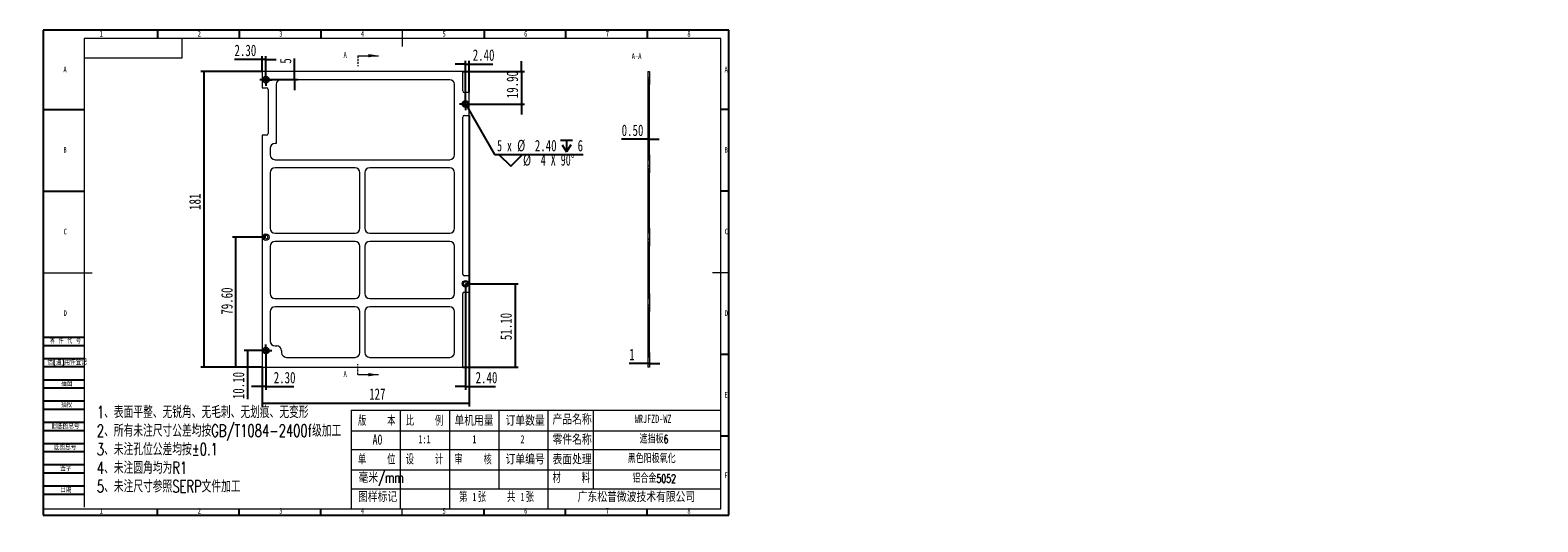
# Model space of a CAD drawing. Header units: millimetres. Extents: x -8 to 916, y -4 to 297.
import ezdxf

# ---------------------------------------------------------------- set-up
doc = ezdxf.new("R2010")
doc.units = ezdxf.units.MM
doc.linetypes.add('HIDDEN', pattern=[1.905, 1.27, -0.635])
for name, color, linetype in [('10', 7, 'Continuous'), ('5', 7, 'Continuous'), ('9', 7, 'Continuous')]:
    doc.layers.add(name, color=color, linetype=linetype)
doc.styles.add('SLDTEXTSTYLE0', font='TXT', dxfattribs={"width": 0.7})
doc.styles.add('SLDTEXTSTYLE1', font='TXT', dxfattribs={"width": 0.7, "bigfont": 'bigfont'})
doc.styles.add('SLDTEXTSTYLE2', font='TXT', dxfattribs={"width": 0.614286, "bigfont": 'bigfont'})
doc.styles.add('SLDTEXTSTYLE3', font='TXT', dxfattribs={"width": 0.566667, "bigfont": 'bigfont'})
doc.styles.add('SLDTEXTSTYLE4', font='TXT', dxfattribs={"width": 0.633333})
doc.styles.add('SLDTEXTSTYLE5', font='TXT', dxfattribs={"width": 0.642857})
doc.dimstyles.new('SLDDIMSTYLE0', dxfattribs={"dimtxt": 7, "dimasz": 4.08, "dimexe": 0, "dimexo": 0.0625, "dimgap": 1.75, "dimtad": 2, "dimrnd": 1e-09, "dimzin": 12, "dimdsep": 46, "dimtxsty": 'SLDTEXTSTYLE0', "dimsah": 1, "dimcen": 0.09, "dimadec": 0, "dimazin": 3, "dimtfac": 1, "dimtofl": 0, "dimtmove": 0, "dimatfit": 3, "dimfxl": 0, "dimfrac": 2, "dimtolj": 1, "dimtzin": 12, "dimarcsym": 0})
doc.dimstyles.new('SLDDIMSTYLE1', dxfattribs={"dimtxt": 7, "dimasz": 4.08, "dimexe": 0, "dimexo": 0.0625, "dimgap": 1.75, "dimtad": 2, "dimrnd": 1e-09, "dimzin": 4, "dimdsep": 46, "dimtxsty": 'SLDTEXTSTYLE0', "dimsah": 1, "dimcen": 0.09, "dimadec": 0, "dimazin": 1, "dimtfac": 1, "dimtmove": 0, "dimatfit": 0, "dimfxl": 0, "dimfrac": 2, "dimtolj": 1, "dimtzin": 12, "dimarcsym": 0})
doc.dimstyles.new('SLDDIMSTYLE2', dxfattribs={"dimtxt": 7, "dimasz": 4.08, "dimexe": 0, "dimexo": 0.0625, "dimgap": 1.75, "dimtad": 2, "dimrnd": 1e-09, "dimzin": 4, "dimdsep": 46, "dimtxsty": 'SLDTEXTSTYLE0', "dimsah": 1, "dimcen": 0.09, "dimadec": 0, "dimazin": 1, "dimtfac": 1, "dimtofl": 0, "dimtmove": 0, "dimatfit": 3, "dimfxl": 0, "dimfrac": 2, "dimtolj": 1, "dimtzin": 12, "dimarcsym": 0})
doc.dimstyles.new('SLDDIMSTYLE3', dxfattribs={"dimtxt": 7, "dimasz": 4.08, "dimexe": 0, "dimexo": 0.0625, "dimgap": 1.75, "dimtad": 2, "dimrnd": 1e-09, "dimzin": 12, "dimdsep": 46, "dimtxsty": 'SLDTEXTSTYLE0', "dimsah": 1, "dimcen": 0.09, "dimadec": 0, "dimazin": 3, "dimtfac": 1, "dimtmove": 0, "dimatfit": 0, "dimfxl": 0, "dimfrac": 2, "dimtolj": 1, "dimtzin": 12, "dimarcsym": 0})
doc.dimstyles.new('SLDDIMSTYLE4', dxfattribs={"dimtxt": 7, "dimasz": 4.08, "dimexe": 0, "dimexo": 0.0625, "dimgap": 1.75, "dimtad": 0, "dimtih": 1, "dimtoh": 1, "dimrnd": 1e-09, "dimzin": 4, "dimdsep": 46, "dimtxsty": 'SLDTEXTSTYLE0', "dimblk1": 'NONE', "dimsah": 1, "dimcen": 0, "dimadec": 0, "dimazin": 1, "dimtfac": 1, "dimtmove": 0, "dimatfit": 3, "dimldrblk": 'NONE', "dimfxl": 0, "dimfrac": 2, "dimtolj": 1, "dimtzin": 12, "dimarcsym": 0})
doc.dimstyles.new('SLDDIMSTYLE5', dxfattribs={"dimtxt": 7, "dimasz": 4.08, "dimexe": 0, "dimexo": 0.0625, "dimgap": 1.75, "dimtad": 2, "dimrnd": 1e-09, "dimzin": 0, "dimdsep": 46, "dimtxsty": 'SLDTEXTSTYLE0', "dimsah": 1, "dimcen": 0.09, "dimadec": 0, "dimazin": 0, "dimtfac": 1, "dimtmove": 0, "dimatfit": 0, "dimfxl": 0, "dimfrac": 2, "dimtolj": 1, "dimtzin": 12, "dimarcsym": 0})

# ---------------------------------------------------------------- blocks, each defined once
blk = doc.blocks.new('SW_NOTE_0')
at = {"layer": '10', "color": 0, "attachment_point": 1, "style": 'SLDTEXTSTYLE1'}
for s, insert, char_height in [('1\\M+18141\\M+1955C\\M+196CA\\M+195BD\\M+190AE\\M+18141\\M+19DD9锐\\M+18A70\\M+18141\\M+19DD9\\M+196D1\\M+18E68\\M+18141\\M+19DD9划\\M+18DAD\\M+18141\\M+19DD9变\\M+18C60', (0, 9.55), 7.40833), ('2\\M+18141\\M+18F8A\\M+1974C\\M+196A2\\M+1928D\\M+18EDA\\M+190A1\\M+18CF6\\M+18DB7\\M+18BCF\\M+188C2GB/T1084-2400f级\\M+189C1\\M+18D48', (0, -1.83), 7.40833), ('3\\M+18141\\M+196A2\\M+1928D\\M+18D45\\M+188CA\\M+18CF6\\M+18DB7\\M+18BCF\\M+188C2\\M+1817D0.1', (0, -13.21), 7.4083), ('4\\M+18141\\M+196A2\\M+1928D圆\\M+18A70\\M+18BCF为R1', (0, -24.58), 7.4083), ('5\\M+18141\\M+196A2\\M+1928D\\M+18EDA\\M+190A1\\M+18E51\\M+18FC6SERP\\M+195B6\\M+18C8F\\M+189C1\\M+18D48', (0, -35.96), 7.4083)]:
    blk.add_mtext(s, dxfattribs=dict(at, insert=insert, char_height=char_height))
blk = doc.blocks.new('_D')
at = {"layer": '10'}
for p, q in [((260.98, 244.8), (260.98, 66.7)), ((133.98, 90.7), (133.98, 66.7)), ((133.98, 68.7), (260.98, 68.7))]:
    blk.add_line(p, q, dxfattribs=at)
for points in [[(133.98, 68.7), (138.06, 68.19), (138.06, 69.21)], [(260.98, 68.7), (256.9, 69.21), (256.9, 68.19)]]:
    blk.add_solid(points, dxfattribs=at)
at = {"layer": '10', "insert": (199.61, 77.72), "char_height": 7, "attachment_point": 1, "style": 'SLDTEXTSTYLE0'}
blk.add_mtext('127', dxfattribs=at)
blk = doc.blocks.new('_D_1')
at = {"layer": '10'}
for p, q in [((133.98, 271.7), (96.4, 271.7)), ((98.4, 271.7), (98.4, 90.7)), ((133.98, 90.7), (96.4, 90.7))]:
    blk.add_line(p, q, dxfattribs=at)
for points in [[(98.4, 271.7), (97.89, 267.62), (98.9, 267.62)], [(98.4, 90.7), (98.9, 94.78), (97.89, 94.78)]]:
    blk.add_solid(points, dxfattribs=at)
at = {"layer": '10', "insert": (89.37, 186.95), "char_height": 7, "attachment_point": 1, "rotation": 90, "style": 'SLDTEXTSTYLE0'}
blk.add_mtext('181', dxfattribs=at)
blk = doc.blocks.new('_D_2')
at = {"layer": '10'}
for p, q in [((136.28, 100.8), (136.28, 76.78)), ((133.98, 90.7), (133.98, 76.78)), ((133.98, 78.78), (127.63, 78.78)), ((136.28, 78.78), (133.98, 78.78)), ((136.28, 78.78), (153.45, 78.78))]:
    blk.add_line(p, q, dxfattribs=at)
for points in [[(133.98, 78.78), (129.9, 79.29), (129.9, 78.27)], [(136.28, 78.78), (140.36, 78.27), (140.36, 79.29)]]:
    blk.add_solid(points, dxfattribs=at)
at = {"layer": '10', "insert": (141.17, 87.8), "char_height": 7, "attachment_point": 1, "style": 'SLDTEXTSTYLE0'}
blk.add_mtext('2.30', dxfattribs=at)
blk = doc.blocks.new('_D_3')
at = {"layer": '10'}
for p, q in [((136.28, 100.8), (123.08, 100.8)), ((125.08, 100.8), (125.08, 90.7)), ((133.98, 90.7), (123.08, 90.7)), ((125.08, 90.7), (125.08, 71.1))]:
    blk.add_line(p, q, dxfattribs=at)
for points in [[(125.08, 100.8), (124.58, 96.72), (125.59, 96.72)], [(125.08, 90.7), (125.59, 94.78), (124.58, 94.78)]]:
    blk.add_solid(points, dxfattribs=at)
at = {"layer": '10', "insert": (116.06, 71.1), "char_height": 7, "attachment_point": 1, "rotation": 90, "style": 'SLDTEXTSTYLE0'}
blk.add_mtext('10.10', dxfattribs=at)
blk = doc.blocks.new('_D_4')
at = {"layer": '10'}
for p, q in [((258.58, 251.8), (258.58, 278.23)), ((260.98, 258.8), (260.98, 278.23)), ((258.58, 276.23), (252.23, 276.23)), ((258.58, 276.23), (260.98, 276.23)), ((260.98, 276.23), (275.35, 276.23))]:
    blk.add_line(p, q, dxfattribs=at)
for points in [[(258.58, 276.23), (254.5, 276.74), (254.5, 275.72)], [(260.98, 276.23), (265.06, 275.72), (265.06, 276.74)]]:
    blk.add_solid(points, dxfattribs=at)
at = {"layer": '10', "insert": (263.07, 285.25), "char_height": 7, "attachment_point": 1, "style": 'SLDTEXTSTYLE0'}
blk.add_mtext('2.40', dxfattribs=at)
blk = doc.blocks.new('_D_5')
at = {"layer": '10'}
for p, q in [((292.85, 271.7), (292.85, 278.05)), ((256.98, 271.7), (294.85, 271.7)), ((292.85, 271.7), (292.85, 251.8)), ((258.58, 251.8), (294.85, 251.8)), ((292.85, 251.8), (292.85, 245.45))]:
    blk.add_line(p, q, dxfattribs=at)
for points in [[(292.85, 271.7), (293.36, 275.78), (292.35, 275.78)], [(292.85, 251.8), (292.35, 247.72), (293.36, 247.72)]]:
    blk.add_solid(points, dxfattribs=at)
at = {"layer": '10', "insert": (283.83, 255.33), "char_height": 7, "attachment_point": 1, "rotation": 90, "style": 'SLDTEXTSTYLE0'}
blk.add_mtext('19.90', dxfattribs=at)
blk = doc.blocks.new('_D_6')
at = {"layer": '10'}
for p, q in [((153.94, 271.7), (153.94, 279.56)), ((153.94, 266.7), (153.94, 271.7)), ((136.28, 266.7), (155.94, 266.7)), ((153.94, 266.7), (153.94, 260.35))]:
    blk.add_line(p, q, dxfattribs=at)
for points in [[(153.94, 271.7), (154.44, 275.78), (153.43, 275.78)], [(153.94, 266.7), (153.43, 262.62), (154.44, 262.62)]]:
    blk.add_solid(points, dxfattribs=at)
at = {"layer": '10', "insert": (144.91, 276.49), "char_height": 7, "attachment_point": 1, "rotation": 90, "style": 'SLDTEXTSTYLE0'}
blk.add_mtext('5', dxfattribs=at)
blk = doc.blocks.new('_D_7')
at = {"layer": '10'}
for p, q in [((133.98, 279.13), (117.13, 279.13)), ((133.98, 271.7), (133.98, 281.13)), ((136.28, 279.13), (133.98, 279.13)), ((136.28, 266.7), (136.28, 281.13)), ((136.28, 279.13), (142.63, 279.13))]:
    blk.add_line(p, q, dxfattribs=at)
for points in [[(133.98, 279.13), (129.9, 279.64), (129.9, 278.62)], [(136.28, 279.13), (140.36, 278.62), (140.36, 279.64)]]:
    blk.add_solid(points, dxfattribs=at)
at = {"layer": '10', "insert": (117.13, 288.15), "char_height": 7, "attachment_point": 1, "style": 'SLDTEXTSTYLE0'}
blk.add_mtext('2.30', dxfattribs=at)
blk = doc.blocks.new('_D_8')
at = {"layer": '10'}
for p, q in [((136.28, 170.3), (115.98, 170.3)), ((117.98, 90.7), (117.98, 170.3)), ((133.98, 90.7), (115.98, 90.7))]:
    blk.add_line(p, q, dxfattribs=at)
for points in [[(117.98, 170.3), (117.47, 166.22), (118.49, 166.22)], [(117.98, 90.7), (118.49, 94.78), (117.47, 94.78)]]:
    blk.add_solid(points, dxfattribs=at)
at = {"layer": '10', "insert": (108.96, 122.81), "char_height": 7, "attachment_point": 1, "rotation": 90, "style": 'SLDTEXTSTYLE0'}
blk.add_mtext('79.60', dxfattribs=at)
blk = doc.blocks.new('_D_9')
at = {"layer": '10'}
for p, q in [((258.58, 141.8), (290.98, 141.8)), ((288.98, 141.8), (288.98, 90.7)), ((256.98, 90.7), (290.98, 90.7))]:
    blk.add_line(p, q, dxfattribs=at)
for points in [[(288.98, 141.8), (288.47, 137.72), (289.49, 137.72)], [(288.98, 90.7), (289.49, 94.78), (288.47, 94.78)]]:
    blk.add_solid(points, dxfattribs=at)
at = {"layer": '10', "insert": (279.96, 107.24), "char_height": 7, "attachment_point": 1, "rotation": 90, "style": 'SLDTEXTSTYLE0'}
blk.add_mtext('51.10', dxfattribs=at)
blk = doc.blocks.new('_D_10')
at = {"layer": '10'}
for p, q in [((258.58, 141.8), (258.58, 76.78)), ((260.98, 136.7), (260.98, 76.78)), ((258.58, 78.78), (252.23, 78.78)), ((258.58, 78.78), (260.98, 78.78)), ((260.98, 78.78), (277.12, 78.78))]:
    blk.add_line(p, q, dxfattribs=at)
for points in [[(258.58, 78.78), (254.5, 79.29), (254.5, 78.27)], [(260.98, 78.78), (265.06, 78.27), (265.06, 79.29)]]:
    blk.add_solid(points, dxfattribs=at)
at = {"layer": '10', "insert": (264.84, 87.8), "char_height": 7, "attachment_point": 1, "style": 'SLDTEXTSTYLE0'}
blk.add_mtext('2.40', dxfattribs=at)
blk = doc.blocks.new('SW_SYMBOL_HOLE_DEPTH')
at = {"layer": '10', "color": 0}
for p, q in [((0, 875), (800, 875)), ((100, 555), (400, 75)), ((400, 875), (400, 75)), ((700, 555), (400, 75))]:
    blk.add_line(p, q, dxfattribs=at)
blk = doc.blocks.new('SW_SYMBOL_HOLE_SINK')
at = {"layer": '10', "color": 0}
for p, q in [((0, 875), (800, 75)), ((800, 75), (1600, 875))]:
    blk.add_line(p, q, dxfattribs=at)
blk = doc.blocks.new('_D_11')
at = {"layer": '10'}
for p, q in [((257.58, 253.53), (259.58, 250.07)), ((259.58, 250.07), (276.43, 220.87)), ((276.43, 220.87), (330.83, 220.87))]:
    blk.add_line(p, q, dxfattribs=at)
blk.add_solid([(259.58, 250.07), (261.18, 246.28), (262.06, 246.79)], dxfattribs=at)
at = {"layer": '10', "xscale": 0.009023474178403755, "yscale": 0.009023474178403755, "zscale": 0.009023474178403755}
for name, p in [('SW_SYMBOL_HOLE_DEPTH', (316.91, 221.83)), ('SW_SYMBOL_HOLE_SINK', (279.16, 213.09))]:
    blk.add_blockref(name, p, dxfattribs=at)
at = {"layer": '10', "char_height": 7, "attachment_point": 1}
for s, insert, style in [('5 x', (278.02, 229.82), 'SLDTEXTSTYLE4'), ('%%c', (290.28, 229.84), 'SLDTEXTSTYLE0'), ('2.40', (301.13, 229.82), 'SLDTEXTSTYLE0'), ('6', (327.33, 229.82), 'SLDTEXTSTYLE0'), ('%%c', (293.89, 221.1), 'SLDTEXTSTYLE0'), ('4 X 90°', (304.74, 221.08), 'SLDTEXTSTYLE5')]:
    blk.add_mtext(s, dxfattribs=dict(at, insert=insert, style=style))
blk = doc.blocks.new('_NONE')
blk = doc.blocks.new('SW_CENTERMARKSYMBOL_0')
at = {"layer": '10', "color": 0}
for p, q in [((-2.5, 0), (-3.7, 0)), ((0, 0), (-2.5, 0)), ((0, 2.5), (0, 3.7)), ((0, 0), (0, 2.5)), ((0, 0), (0, -2.5)), ((0, 0), (2.5, 0)), ((2.5, 0), (3.7, 0)), ((0, -2.5), (0, -3.7))]:
    blk.add_line(p, q, dxfattribs=at)
blk = doc.blocks.new('SW_CENTERMARKSYMBOL_1')
at = {"layer": '10', "color": 0}
for p, q in [((-2.5, 0), (-3.7, 0)), ((0, 0), (-2.5, 0)), ((0, 2.5), (0, 3.7)), ((0, 0), (0, 2.5)), ((0, 0), (0, -2.5)), ((0, 0), (2.5, 0)), ((2.5, 0), (3.7, 0)), ((0, -2.5), (0, -3.7))]:
    blk.add_line(p, q, dxfattribs=at)
blk = doc.blocks.new('SW_CENTERMARKSYMBOL_2')
at = {"layer": '10', "color": 0}
for p, q in [((-2.5, 0), (-3.7, 0)), ((0, 0), (-2.5, 0)), ((0, 2.5), (0, 3.7)), ((0, 0), (0, 2.5)), ((0, 0), (0, -2.5)), ((0, 0), (2.5, 0)), ((2.5, 0), (3.7, 0)), ((0, -2.5), (0, -3.7))]:
    blk.add_line(p, q, dxfattribs=at)
blk = doc.blocks.new('_D_12')
at = {"layer": '10'}
for p, q in [((370.44, 230.2), (354.3, 230.2)), ((370.94, 230.2), (370.44, 230.2)), ((370.94, 230.2), (377.29, 230.2))]:
    blk.add_line(p, q, dxfattribs=at)
for points in [[(370.44, 230.2), (366.36, 230.71), (366.36, 229.69)], [(370.94, 230.2), (375.02, 229.69), (375.02, 230.71)]]:
    blk.add_solid(points, dxfattribs=at)
at = {"layer": '10', "insert": (354.3, 239.22), "char_height": 7, "attachment_point": 1, "style": 'SLDTEXTSTYLE0'}
blk.add_mtext('0.50', dxfattribs=at)
blk = doc.blocks.new('_D_13')
at = {"layer": '10'}
for p, q in [((370.44, 92.91), (358.9, 92.91)), ((371.44, 92.91), (370.44, 92.91)), ((371.44, 92.91), (377.79, 92.91))]:
    blk.add_line(p, q, dxfattribs=at)
for points in [[(370.44, 92.91), (366.36, 93.42), (366.36, 92.4)], [(371.44, 92.91), (375.52, 92.4), (375.52, 93.42)]]:
    blk.add_solid(points, dxfattribs=at)
at = {"layer": '10', "insert": (358.9, 101.94), "char_height": 7, "attachment_point": 1, "style": 'SLDTEXTSTYLE0'}
blk.add_mtext('1', dxfattribs=at)

msp = doc.modelspace()

# ---------------------------------------------------------------- hatches: boundary and pattern name
at = {"linetype": 'Continuous', "lineweight": 0}
h = msp.add_hatch(dxfattribs=at)
h.set_pattern_fill('ANSI31', style=0)
h.paths.add_polyline_path([(371.438, 271.697), (370.438, 271.697), (370.438, 90.697), (371.438, 90.697), (371.438, 97.23), (370.938, 97.23), (370.938, 127.165), (371.438, 127.165), (371.438, 133.23), (370.938, 133.23), (370.938, 167.165), (371.438, 167.165), (371.438, 173.23), (370.938, 173.23), (370.938, 212.165), (371.438, 212.165), (371.438, 217.697), (370.938, 217.697), (370.938, 266.697), (371.438, 266.697)], flags=0)

# ---------------------------------------------------------------- linework, layer by layer
at = {"color": 7, "linetype": 'HIDDEN', "lineweight": 0}
for p, q in [((192.688, 281.384), (192.688, 275.034)), ((192.688, 86.098), (192.688, 92.448))]:
    msp.add_line(p, q, dxfattribs=at)
at = {"color": 7, "linetype": 'Continuous', "lineweight": 0}
for p, q in [((192.688, 281.384), (205.388, 281.384)), ((192.688, 86.098), (205.388, 86.098))]:
    msp.add_line(p, q, dxfattribs=at)
at = {"color": 7, "linetype": 'Continuous', "lineweight": 15}
for p, q in [((133.982, 271.697), (133.982, 261.697)), ((256.982, 271.697), (133.982, 271.697)), ((256.982, 259.797), (256.982, 271.697)), ((370.438, 271.697), (370.438, 90.697)), ((370.438, 271.697), (371.438, 271.697)), ((371.438, 271.697), (371.438, 266.697)), ((133.982, 261.697), (136.682, 261.697)), ((137.682, 260.697), (137.682, 233.697)), ((142.682, 263.697), (142.682, 227.697)), ((248.982, 266.697), (145.682, 266.697)), ((251.982, 220.697), (251.982, 263.697)), ((260.982, 258.797), (257.982, 258.797)), ((260.982, 244.797), (260.982, 258.797)), ((371.438, 266.697), (370.938, 266.697)), ((370.938, 217.697), (370.938, 266.697)), ((371.438, 263.697), (370.938, 263.697)), ((371.438, 266.697), (371.438, 263.697)), ((371.438, 220.697), (371.438, 263.697)), ((256.982, 147.697), (256.982, 243.797)), ((257.982, 244.797), (260.982, 244.797)), ((133.982, 232.697), (133.982, 90.697)), ((136.682, 232.697), (133.982, 232.697)), ((138.982, 224.697), (138.982, 220.697)), ((142.682, 227.697), (141.982, 227.697)), ((141.982, 217.697), (248.982, 217.697)), ((190.982, 212.697), (141.982, 212.697)), ((248.982, 212.697), (199.982, 212.697)), ((370.938, 220.697), (371.438, 220.697)), ((370.938, 217.697), (371.438, 217.697)), ((371.438, 220.697), (371.438, 217.697)), ((371.438, 217.697), (371.438, 212.165)), ((138.982, 209.697), (138.982, 175.697)), ((193.982, 175.697), (193.982, 209.697)), ((196.982, 209.697), (196.982, 175.697)), ((251.982, 175.697), (251.982, 209.697)), ((371.438, 212.165), (370.938, 212.165)), ((370.938, 173.23), (370.938, 212.165)), ((371.438, 209.697), (370.938, 209.697)), ((371.438, 212.165), (371.438, 209.697)), ((371.438, 175.697), (371.438, 209.697)), ((370.938, 175.697), (371.438, 175.697)), ((371.438, 175.697), (371.438, 173.23)), ((141.982, 172.697), (190.982, 172.697)), ((190.982, 167.697), (141.982, 167.697)), ((199.982, 172.697), (248.982, 172.697)), ((248.982, 167.697), (199.982, 167.697)), ((370.938, 173.23), (371.438, 173.23)), ((371.438, 167.165), (370.938, 167.165)), ((370.938, 133.23), (370.938, 167.165)), ((371.438, 173.23), (371.438, 167.165)), ((371.438, 167.165), (371.438, 164.697)), ((138.982, 164.697), (138.982, 135.697)), ((193.982, 135.697), (193.982, 164.697)), ((196.982, 164.697), (196.982, 135.697)), ((251.982, 135.697), (251.982, 164.697)), ((371.438, 164.697), (370.938, 164.697)), ((371.438, 135.697), (371.438, 164.697)), ((260.982, 146.697), (257.982, 146.697)), ((260.982, 136.697), (260.982, 146.697)), ((141.982, 132.697), (190.982, 132.697)), ((199.982, 132.697), (248.982, 132.697)), ((256.982, 90.697), (256.982, 135.697)), ((257.982, 136.697), (260.982, 136.697)), ((370.938, 135.697), (371.438, 135.697)), ((370.938, 133.23), (371.438, 133.23)), ((371.438, 135.697), (371.438, 133.23)), ((371.438, 133.23), (371.438, 127.165)), ((138.982, 124.697), (138.982, 106.697)), ((190.982, 127.697), (141.982, 127.697)), ((193.982, 99.697), (193.982, 124.697)), ((196.982, 124.697), (196.982, 99.697)), ((248.982, 127.697), (199.982, 127.697)), ((251.982, 99.697), (251.982, 124.697)), ((371.438, 127.165), (370.938, 127.165)), ((370.938, 97.23), (370.938, 127.165)), ((371.438, 124.697), (370.938, 124.697)), ((371.438, 127.165), (371.438, 124.697)), ((371.438, 99.697), (371.438, 124.697)), ((141.982, 103.697), (142.982, 103.697)), ((145.982, 100.697), (145.982, 99.697)), ((148.982, 96.697), (190.982, 96.697)), ((199.982, 96.697), (248.982, 96.697)), ((370.938, 99.697), (371.438, 99.697)), ((370.938, 97.23), (371.438, 97.23)), ((371.438, 99.697), (371.438, 97.23)), ((371.438, 97.23), (371.438, 90.697)), ((133.982, 90.697), (256.982, 90.697)), ((371.438, 90.697), (370.438, 90.697))]:
    msp.add_line(p, q, dxfattribs=at)
for centre, radius in [((136.282, 266.697), 2), ((136.282, 266.697), 1.2), ((258.582, 251.797), 2), ((258.582, 251.797), 1.2), ((136.282, 170.297), 2), ((136.282, 170.297), 1.2), ((258.582, 141.797), 2), ((258.582, 141.797), 1.2), ((136.282, 100.797), 2), ((136.282, 100.797), 1.2)]:
    msp.add_circle(centre, radius, dxfattribs=at)
for centre, radius, start, end in [((136.682, 260.697), 1, 0, 90), ((145.682, 263.697), 3, 90, 180), ((248.982, 263.697), 3, 0, 90), ((257.982, 259.797), 1, 180, 270), ((257.982, 243.797), 1, 90, 180), ((136.682, 233.697), 1, 270, 0), ((141.982, 224.697), 3, 90, 180), ((141.982, 220.697), 3, 180, 270), ((141.982, 209.697), 3, 90, 180), ((190.982, 209.697), 3, 0, 90), ((199.982, 209.697), 3, 90, 180), ((248.982, 220.697), 3, 270, 0), ((248.982, 209.697), 3, 0, 90), ((141.982, 175.697), 3, 180, 270), ((190.982, 175.697), 3, 270, 0), ((199.982, 175.697), 3, 180, 270), ((248.982, 175.697), 3, 270, 0), ((141.982, 164.697), 3, 90, 180), ((190.982, 164.697), 3, 0, 90), ((199.982, 164.697), 3, 90, 180), ((248.982, 164.697), 3, 0, 90), ((257.982, 147.697), 1, 180, 270), ((141.982, 135.697), 3, 180, 270), ((190.982, 135.697), 3, 270, 0), ((199.982, 135.697), 3, 180, 270), ((248.982, 135.697), 3, 270, 0), ((257.982, 135.697), 1, 90, 180), ((141.982, 124.697), 3, 90, 180), ((190.982, 124.697), 3, 0, 90), ((199.982, 124.697), 3, 90, 180), ((248.982, 124.697), 3, 0, 90), ((141.982, 106.697), 3, 180, 270), ((142.982, 100.697), 3, 0, 90), ((148.982, 99.697), 3, 180, 270), ((190.982, 99.697), 3, 270, 0), ((199.982, 99.697), 3, 180, 270), ((248.982, 99.697), 3, 270, 0)]:
    msp.add_arc(centre, radius, start, end, dxfattribs=at)
at = {"color": 7, "linetype": 'Continuous', "lineweight": 0}
for points in [[(205.388, 281.384), (199.038, 282.4), (199.038, 280.368)], [(205.388, 86.098), (199.038, 87.114), (199.038, 85.082)]]:
    msp.add_solid(points, dxfattribs=at)
at = {"layer": '10', "color": 7}
for p, q in [((0, 109), (25, 109)), ((0, 104), (25, 104)), ((0, 96), (25, 96)), ((0, 91), (25, 91)), ((0, 83), (25, 83)), ((0, 78), (25, 78)), ((0, 70), (25, 70)), ((0, 65), (25, 65)), ((0, 57), (25, 57)), ((0, 52), (25, 52)), ((0, 44), (25, 44)), ((0, 39), (25, 39)), ((0, 31), (25, 31)), ((0, 26), (25, 26)), ((0, 18), (25, 18)), ((0, 13), (25, 13))]:
    msp.add_line(p, q, dxfattribs=at)
at = {"layer": '10', "lineweight": 15}
for p, q in [((188.679, 64.43), (188.679, 3.896)), ((188.679, 64.43), (415, 64.43)), ((218.713, 64.43), (218.713, 3.896)), ((248.825, 64.43), (248.825, 3.896)), ((279.127, 64.43), (279.127, 16.21)), ((309.173, 64.43), (309.173, 3.896)), ((336.933, 64.43), (336.933, 16.21)), ((188.679, 51.81), (415, 51.81)), ((188.679, 40.192), (415, 40.192)), ((188.679, 27.932), (415, 27.932)), ((188.679, 16.21), (415, 16.21))]:
    msp.add_line(p, q, dxfattribs=at)
at = {"layer": '5'}
for p, q in [((70, 297), (70, 292)), ((120, 297), (120, 292)), ((170, 297), (170, 292)), ((270, 297), (270, 292)), ((320, 297), (320, 292)), ((370, 297), (370, 292)), ((0, 248.5), (25, 248.5)), ((420, 248.5), (415, 248.5)), ((0, 198.5), (25, 198.5)), ((420, 198.5), (415, 198.5)), ((420, 98.5), (415, 98.5)), ((420, 48.5), (415, 48.5)), ((70, 0), (70, 3.896)), ((120, 0), (120, 3.896)), ((170, 0), (170, 3.896)), ((270, 0), (270, 3.896)), ((320, 0), (320, 3.896)), ((370, 0), (370, 3.896))]:
    msp.add_line(p, q, dxfattribs=at)
at = {"layer": '5', "lineweight": 15}
for p, q in [((219.871, 297), (219.871, 287)), ((0, 148.5), (30, 148.5)), ((420, 148.5), (410, 148.5)), ((219.871, 0), (219.871, 3.896))]:
    msp.add_line(p, q, dxfattribs=at)
at = {"layer": '5', "color": 7, "lineweight": 15}
for p, q in [((415, 292), (25, 292)), ((25, 292), (25, 5)), ((85, 280), (85, 292)), ((415, 3.896), (415, 292)), ((25, 280), (85, 280)), ((0, 3.896), (415, 3.896))]:
    msp.add_line(p, q, dxfattribs=at)
at = {"layer": '9', "color": 7}
for p, q in [((420, 297), (0, 297)), ((0, 297), (0, 0)), ((420, 148.5), (420, 297)), ((420, 0), (420, 148.5)), ((0, 0), (420, 0))]:
    msp.add_line(p, q, dxfattribs=at)

# ---------------------------------------------------------------- block references
at = {"layer": '10'}
for name, p in [('SW_CENTERMARKSYMBOL_1', (136.282, 266.697)), ('SW_CENTERMARKSYMBOL_2', (258.582, 251.797)), ('SW_CENTERMARKSYMBOL_0', (136.282, 100.797)), ('SW_NOTE_0', (32.805, 57.372))]:
    msp.add_blockref(name, p, dxfattribs=at)

# ---------------------------------------------------------------- texts
at = {"color": 7, "linetype": 'Continuous', "char_height": 3.5, "attachment_point": 1, "style": 'SLDTEXTSTYLE0'}
for insert in [(183.927, 283.548), (183.927, 88.262)]:
    msp.add_mtext('A', dxfattribs=dict(at, insert=insert))
at = {"layer": '10'}
for s, insert, char_height, attachment_point, style in [('1', (35.544, 296.543), 3.5, 2, 'SLDTEXTSTYLE0'), ('2', (95.544, 296.543), 3.5, 2, 'SLDTEXTSTYLE0'), ('3', (145.544, 296.543), 3.5, 2, 'SLDTEXTSTYLE0'), ('4', (195.544, 296.543), 3.5, 2, 'SLDTEXTSTYLE0'), ('5', (245.544, 296.543), 3.5, 2, 'SLDTEXTSTYLE0'), ('6', (295.547, 296.543), 3.5, 2, 'SLDTEXTSTYLE0'), ('7', (345.547, 296.543), 3.5, 2, 'SLDTEXTSTYLE0'), ('8', (395.547, 296.543), 3.5, 2, 'SLDTEXTSTYLE0'), ('A-A', (363.443, 282.862), 3.5, 2, 'SLDTEXTSTYLE0'), ('A', (13.32, 274.736), 3.5, 2, 'SLDTEXTSTYLE0'), ('A', (418.32, 274.736), 3.5, 2, 'SLDTEXTSTYLE0'), ('B', (13.32, 225.543), 3.5, 2, 'SLDTEXTSTYLE0'), ('B', (418.32, 225.543), 3.5, 2, 'SLDTEXTSTYLE0'), ('C', (13.427, 175.486), 3.5, 2, 'SLDTEXTSTYLE0'), ('C', (418.427, 175.486), 3.5, 2, 'SLDTEXTSTYLE0'), ('D', (13.43, 125.543), 3.5, 2, 'SLDTEXTSTYLE0'), ('D', (418.43, 125.543), 3.5, 2, 'SLDTEXTSTYLE0'), ('E', (418.318, 75.486), 3.5, 2, 'SLDTEXTSTYLE0'), ('\\M+194C5    \\M+1967B', (192.807, 61.157), 6.35, 1, 'SLDTEXTSTYLE3'), ('\\M+194E4    \\M+197E1', (222.061, 61.157), 6.35, 1, 'SLDTEXTSTYLE3'), ('单\\M+18AF7\\M+19770\\M+197CA', (251.837, 61.157), 6.35, 1, 'SLDTEXTSTYLE1'), ('订单\\M+19094\\M+197CA', (283.164, 61.157), 6.35, 1, 'SLDTEXTSTYLE1'), ('产\\M+19569\\M+196BC\\M+18FCC', (311.946, 61.915), 6.35, 1, 'SLDTEXTSTYLE1'), ('WRJFZD-WZ', (362.358, 61.579), 5, 1, 'SLDTEXTSTYLE0'), ('A0', (201.703, 49.583), 6.35, 1, 'SLDTEXTSTYLE0'), ('1:1', (229.808, 49.061), 5, 1, 'SLDTEXTSTYLE0'), ('1', (262.826, 49.061), 5, 1, 'SLDTEXTSTYLE0'), ('2', (292.284, 49.061), 5, 1, 'SLDTEXTSTYLE0'), ('\\M+197EB\\M+18C8F\\M+196BC\\M+18FCC', (311.958, 49.583), 6.35, 1, 'SLDTEXTSTYLE1'), ('\\M+18ED5挡\\M+194C26', (365.267, 49.061), 5, 1, 'SLDTEXTSTYLE1'), ('单    \\M+188CA', (192.819, 37.451), 6.35, 1, 'SLDTEXTSTYLE3'), ('设    计', (222.061, 37.451), 6.35, 1, 'SLDTEXTSTYLE3'), ('审    \\M+18A6A', (251.825, 37.451), 6.35, 1, 'SLDTEXTSTYLE3'), ('订单编\\M+18D86', (283.158, 37.451), 6.35, 1, 'SLDTEXTSTYLE1'), ('\\M+1955C\\M+196CA处\\M+1979D', (311.958, 37.451), 6.35, 1, 'SLDTEXTSTYLE1'), ('\\M+1FC4B\\M+19046阳极氧\\M+189BB', (357.993, 37.086), 5, 1, 'SLDTEXTSTYLE1'), ('\\M+19F7C\\M+195C4/mm', (193.13, 26.277), 6.35, 1, 'SLDTEXTSTYLE1'), ('\\M+18DDE    \\M+197BF', (311.958, 26.17), 6.35, 1, 'SLDTEXTSTYLE3'), ('铝\\M+18D87\\M+18BE05052', (360.903, 24.953), 5, 1, 'SLDTEXTSTYLE1'), ('F', (418.224, 26.236), 3.5, 2, 'SLDTEXTSTYLE0'), ('图样标记', (192.807, 14.487), 6.35, 1, 'SLDTEXTSTYLE1'), ('\\M+191E6  张    \\M+18BA4  张', (254.755, 14.487), 6.35, 1, 'SLDTEXTSTYLE3'), ('1', (262.826, 13.713), 5, 1, 'SLDTEXTSTYLE0'), ('1', (292.284, 13.713), 5, 1, 'SLDTEXTSTYLE0'), ('\\M+19BF6东\\M+18FBC\\M+19581\\M+194F7\\M+19467\\M+18B5A术\\M+1974C\\M+18CC0\\M+18CF6\\M+18E69', (327.369, 14.487), 6.35, 1, 'SLDTEXTSTYLE1'), ('1', (35.544, 4.486), 3.5, 2, 'SLDTEXTSTYLE0'), ('2', (95.544, 4.486), 3.5, 2, 'SLDTEXTSTYLE0'), ('3', (145.544, 4.486), 3.5, 2, 'SLDTEXTSTYLE0'), ('4', (195.544, 4.486), 3.5, 2, 'SLDTEXTSTYLE0'), ('5', (245.544, 4.486), 3.5, 2, 'SLDTEXTSTYLE0'), ('6', (295.547, 4.486), 3.5, 2, 'SLDTEXTSTYLE0'), ('7', (345.547, 4.486), 3.5, 2, 'SLDTEXTSTYLE0'), ('8', (395.547, 4.486), 3.5, 2, 'SLDTEXTSTYLE0')]:
    msp.add_mtext(s, dxfattribs=dict(at, insert=insert, char_height=char_height, attachment_point=attachment_point, style=style))
at = {"layer": '10', "color": 7, "char_height": 3.5}
for s, insert, attachment_point, style in [('\\M+197EB \\M+18C8F \\M+191E3 \\M+18D86', (4.023, 108.595), 1, 'SLDTEXTSTYLE2'), ('\\M+18ED8(\\M+192CA)\\M+19770\\M+18C8F\\M+1936F记', (2.474, 95.499), 1, 'SLDTEXTSTYLE1'), ('\\M+19560图', (14.33, 82.553), 2, 'SLDTEXTSTYLE1'), ('\\M+19560\\M+18D5A', (14.298, 69.517), 2, 'SLDTEXTSTYLE1'), ('\\M+18B8C\\M+192EA图总\\M+18D86', (5, 56.488), 1, 'SLDTEXTSTYLE1'), ('\\M+192EA图总\\M+18D86', (6.5, 43.486), 1, 'SLDTEXTSTYLE1'), ('签\\M+18E9A', (13.804, 30.537), 2, 'SLDTEXTSTYLE1'), ('\\M+193FA\\M+18AFA', (13.881, 17.437), 2, 'SLDTEXTSTYLE1')]:
    msp.add_mtext(s, dxfattribs=dict(at, insert=insert, attachment_point=attachment_point, style=style))

# ---------------------------------------------------------------- dimensions: what is measured, and where the dimension line sits
at = {"layer": '10'}
for base, p1, p2, dimstyle, picture, middle in [((133.982, 279.131), (136.282, 266.697), (133.982, 271.697), 'SLDDIMSTYLE1', '_D_7', (123.272, 279.131)), ((260.982, 276.231), (258.582, 251.797), (260.982, 258.797), 'SLDDIMSTYLE1', '_D_4', (269.21, 276.231)), ((370.438, 230.201), (370.938, 217.697), (370.438, 271.697), 'SLDDIMSTYLE5', '_D_12', (360.438, 230.201)), ((260.982, 78.779), (258.582, 141.797), (260.982, 136.697), 'SLDDIMSTYLE1', '_D_10', (270.982, 78.779)), ((370.438, 92.912), (371.438, 90.697), (370.438, 90.697), 'SLDDIMSTYLE3', '_D_13', (360.438, 92.912)), ((133.982, 78.779), (136.282, 100.797), (133.982, 90.697), 'SLDDIMSTYLE1', '_D_2', (147.311, 78.779))]:
    dim = msp.add_linear_dim(base=base, p1=p1, p2=p2, dimstyle=dimstyle, dxfattribs=at)
    dim.commit()
    dim.dimension.update_dxf_attribs({"geometry": picture, "text_midpoint": middle, "dimtype": 160})
for base, p1, p2, angle, dimstyle, picture, middle in [((153.937, 271.697), (136.282, 266.697), (133.982, 271.697), 90, 'SLDDIMSTYLE3', '_D_6', (153.937, 278.026)), ((292.855, 251.797), (256.982, 271.697), (258.582, 251.797), 90, 'SLDDIMSTYLE1', '_D_5', (292.855, 262.995)), ((98.396, 90.697), (133.982, 271.697), (133.982, 90.697), 90, 'SLDDIMSTYLE0', '_D_1', (98.396, 191.555)), ((260.982, 68.697), (133.982, 90.697), (260.982, 244.797), 0, 'SLDDIMSTYLE0', '_D', (204.215, 68.697)), ((117.982, 170.297), (133.982, 90.697), (136.282, 170.297), 90, 'SLDDIMSTYLE2', '_D_8', (117.982, 130.473)), ((288.982, 90.697), (258.582, 141.797), (256.982, 90.697), 90, 'SLDDIMSTYLE2', '_D_9', (288.982, 114.915)), ((125.085, 90.697), (136.282, 100.797), (133.982, 90.697), 90, 'SLDDIMSTYLE2', '_D_3', (125.085, 78.779))]:
    dim = msp.add_linear_dim(base=base, p1=p1, p2=p2, angle=angle, dimstyle=dimstyle, dxfattribs=at)
    dim.commit()
    dim.dimension.update_dxf_attribs({"geometry": picture, "text_midpoint": middle, "dimtype": 160})
dim = msp.add_diameter_dim_2p(p1=(257.582, 253.529), p2=(259.581, 250.065), text='5 x <> {\\fGDT;x} 6\\P{\\fGDT;w}%%c 4 X 90°\\P', dimstyle='SLDDIMSTYLE4', dxfattribs=at)
dim.commit()
dim.dimension.update_dxf_attribs({"geometry": '_D_11', "text_midpoint": (304.426, 220.792), "dimtype": 163})

doc.saveas('drawing.dxf')
